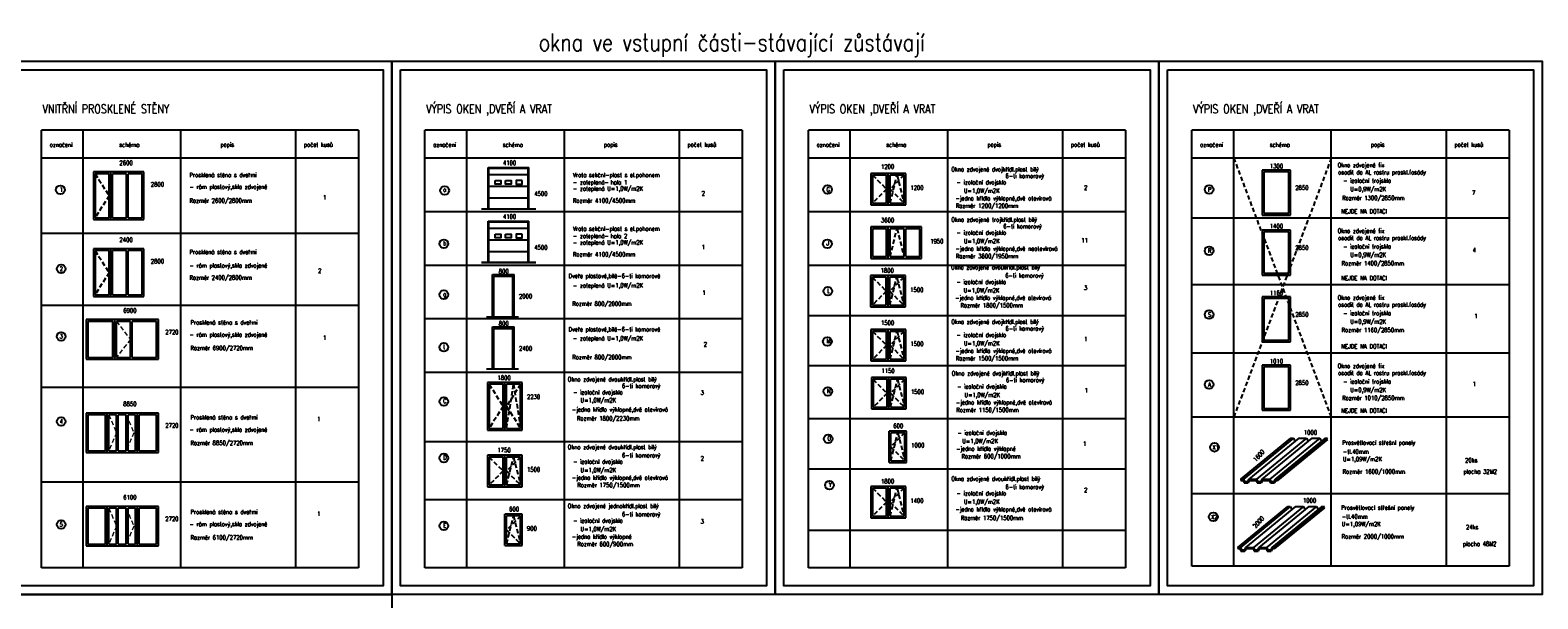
# Model space of a CAD drawing. Header units: millimetres. Extents: x -637441 to -130928, y -380379 to -53767.
# Tile 124 of 193: x -457315 to -414067, y -178142 to -161831. Entities that reach past the tile are written whole.
import ezdxf

# ---------------------------------------------------------------- set-up
doc = ezdxf.new("R2010")
doc.units = ezdxf.units.MM
doc.header["$LTSCALE"] = 10
doc.linetypes.add('DASHED', pattern=[19.05, 12.7, -6.35])
doc.linetypes.add('ČÁRKOVANÁ', pattern=[19.05, 12.7, -6.35])
for name, color, linetype, lineweight in [('CKKOTY', 7, 'Continuous', 25), ('CKSTENY_SRAF', 1, 'Continuous', 18), ('CKTEXTY_MALE', 7, 'Continuous', 25), ('CKTEXTY_STREDNI', 6, 'Continuous', 50)]:
    doc.layers.add(name, color=color, linetype=linetype, lineweight=lineweight)
doc.styles.get("Standard").update_dxf_attribs({"font": 'simplex.shx', "width": 0.8})

msp = doc.modelspace()

# ---------------------------------------------------------------- linework, layer by layer
at = {"layer": 'CKKOTY', "color": 7, "linetype": 'ByBlock'}
for p, q in [((-444173.703, -165770.188), (-443007.303, -165770.188)), ((-444173.703, -166954.813), (-444173.703, -165770.188)), ((-444173.703, -165788.413), (-443007.303, -165788.413)), ((-444155.478, -166954.813), (-444155.478, -165770.188)), ((-444155.478, -165968.256), (-443025.528, -165968.256)), ((-443025.528, -166954.813), (-443025.528, -165770.188)), ((-443007.303, -166954.813), (-443007.303, -165770.188)), ((-444155.478, -166307.826), (-443025.528, -166307.826)), ((-444155.478, -166639.747), (-443025.528, -166639.747)), ((-444173.703, -167310.393), (-443007.303, -167310.393)), ((-444173.703, -168495.018), (-444173.703, -167310.393)), ((-444173.703, -167328.618), (-443007.303, -167328.618)), ((-444155.478, -168495.018), (-444155.478, -167310.393)), ((-443025.528, -168495.018), (-443025.528, -167310.393)), ((-443007.303, -168495.018), (-443007.303, -167310.393)), ((-444155.478, -167508.46), (-443025.528, -167508.46)), ((-444155.478, -167848.03), (-443025.528, -167848.03)), ((-444155.478, -168179.952), (-443025.528, -168179.952))]:
    msp.add_line(p, q, dxfattribs=at)
for points in [[(-443975.868, -166141.544), (-443809.735, -166141.544), (-443809.735, -166246.239), (-443975.868, -166246.239)], [(-443679.717, -166141.544), (-443513.584, -166141.544), (-443513.584, -166246.239), (-443679.717, -166246.239)], [(-443205.137, -166141.544), (-443371.271, -166141.544), (-443371.271, -166246.239), (-443205.137, -166246.239)], [(-443975.868, -167681.748), (-443809.735, -167681.748), (-443809.735, -167786.443), (-443975.868, -167786.443)], [(-443679.717, -167681.748), (-443513.584, -167681.748), (-443513.584, -167786.443), (-443679.717, -167786.443)], [(-443205.137, -167681.748), (-443371.271, -167681.748), (-443371.271, -167786.443), (-443205.137, -167786.443)]]:
    msp.add_lwpolyline(points, close=True, dxfattribs=at)
at = {"layer": 'CKSTENY_SRAF', "color": 7, "linetype": 'DASHED'}
for p, q in [((-454839.074, -170184.455), (-454439.074, -170700.38)), ((-454439.074, -170700.38), (-454839.074, -171216.304)), ((-455056.61, -172862.913), (-454839.254, -173378.837)), ((-454558.771, -172862.913), (-454341.415, -173378.837)), ((-454839.254, -173378.837), (-455056.61, -173894.762)), ((-454341.415, -173378.837), (-454558.771, -173894.762)), ((-455056.61, -175541.489), (-454839.254, -176057.414)), ((-454558.771, -175541.489), (-454341.415, -176057.414)), ((-454839.254, -176057.414), (-455056.61, -176573.338)), ((-454341.415, -176057.414), (-454558.771, -176573.338))]:
    msp.add_line(p, q, dxfattribs=at)
at = {"layer": 'CKTEXTY_MALE', "color": 6}
for p, q in [((-447891.931, -164699.76), (-456991.931, -164699.76)), ((-456991.931, -177249.76), (-456991.931, -164699.76)), ((-447891.931, -164699.76), (-447891.931, -177249.76)), ((-436891.931, -164699.76), (-445991.931, -164699.76)), ((-445991.931, -177249.76), (-445991.931, -164699.76)), ((-436891.931, -164699.76), (-436891.931, -177249.76)), ((-425891.931, -164699.76), (-434991.931, -164699.76)), ((-434991.931, -177249.76), (-434991.931, -164699.76)), ((-425891.931, -164699.76), (-425891.931, -177249.76)), ((-414891.931, -164699.76), (-423991.931, -164699.76)), ((-423991.931, -177199.744), (-423991.931, -164699.76)), ((-414891.931, -164699.76), (-414891.931, -177199.744)), ((-447891.931, -165499.76), (-456991.931, -165499.76)), ((-436891.931, -165499.76), (-445991.931, -165499.76)), ((-425891.931, -165499.76), (-434991.931, -165499.76)), ((-414891.931, -165499.76), (-423991.931, -165499.76)), ((-447891.931, -177249.76), (-456991.931, -177249.76)), ((-436891.931, -177249.76), (-445991.931, -177249.76)), ((-425891.931, -177249.76), (-434991.931, -177249.76)), ((-414891.931, -177199.744), (-423991.931, -177199.744))]:
    msp.add_line(p, q, dxfattribs=at)
at = {"layer": 'CKTEXTY_MALE'}
for p, q in [((-455791.931, -177249.76), (-455791.931, -164699.76)), ((-452991.931, -177249.76), (-452991.931, -164699.76)), ((-449691.931, -177249.76), (-449691.931, -164699.76)), ((-444791.931, -177249.76), (-444791.931, -164699.76)), ((-441991.931, -177249.76), (-441991.931, -164699.76)), ((-438691.931, -177249.76), (-438691.931, -164699.76)), ((-433791.931, -177249.76), (-433791.931, -164699.76)), ((-430991.931, -177249.76), (-430991.931, -164699.76)), ((-427691.931, -177249.76), (-427691.931, -164699.76)), ((-422791.931, -177199.744), (-422791.931, -164699.76)), ((-419991.931, -177199.744), (-419991.931, -164699.76)), ((-416691.931, -177199.744), (-416691.931, -164699.76)), ((-414891.931, -165499.76), (-423991.931, -165499.76)), ((-433791.931, -177249.76), (-433791.931, -166235.688)), ((-436891.931, -167039.964), (-445991.931, -167039.964)), ((-425891.931, -167039.964), (-434991.931, -167039.964)), ((-414891.931, -167221.61), (-423991.931, -167221.61)), ((-447891.931, -167661.874), (-456991.931, -167661.874)), ((-436891.931, -168582.944), (-445991.931, -168582.944)), ((-425891.931, -168582.944), (-434991.931, -168582.944)), ((-414891.931, -169135.511), (-423991.931, -169135.511)), ((-447891.931, -169727.943), (-456991.931, -169727.943)), ((-436891.931, -170115.072), (-445991.931, -170115.072)), ((-425891.931, -170026.965), (-434991.931, -170026.965)), ((-414891.931, -171094.837), (-423991.931, -171094.837)), ((-436891.931, -171653.448), (-445991.931, -171653.448)), ((-425891.931, -171455.207), (-434991.931, -171455.207)), ((-447891.931, -172075.685), (-456991.931, -172075.685)), ((-425891.931, -172982.404), (-434991.931, -172982.404)), ((-414891.931, -172933.23), (-423991.931, -172933.23)), ((-436891.931, -173636.001), (-445991.931, -173636.001)), ((-422583.893, -174708.587), (-421150.557, -173534.126)), ((-421076.597, -173534.126), (-422509.933, -174708.587)), ((-420925.589, -173534.126), (-422358.925, -174708.587)), ((-420699.281, -173534.126), (-422132.617, -174708.587)), ((-420548.273, -173534.126), (-421981.609, -174708.587)), ((-420323.118, -173534.126), (-421756.454, -174708.587)), ((-420172.11, -173534.126), (-421605.446, -174708.587)), ((-420098.15, -173534.126), (-421531.486, -174708.587)), ((-420098.15, -173570.37), (-421531.486, -174744.831)), ((-421150.557, -173534.126), (-421076.597, -173534.126)), ((-421076.597, -173534.126), (-421044.321, -173603.254)), ((-421044.321, -173603.254), (-421009.954, -173603.254)), ((-420925.589, -173534.126), (-420699.281, -173534.126)), ((-420699.281, -173534.126), (-420667.005, -173603.254)), ((-420667.005, -173603.254), (-420632.638, -173603.254)), ((-420548.273, -173534.126), (-420323.118, -173534.126)), ((-420323.118, -173534.126), (-420290.842, -173603.254)), ((-420290.842, -173603.254), (-420256.475, -173603.254)), ((-420172.11, -173534.126), (-420098.15, -173534.126)), ((-432677.198, -174228.642), (-432177.198, -174228.642)), ((-422791.931, -177199.744), (-422791.931, -173907.392)), ((-425879.277, -174419.716), (-434979.277, -174419.716)), ((-422583.893, -174708.587), (-422509.933, -174708.587)), ((-422583.893, -174708.587), (-422583.893, -174744.831)), ((-422509.933, -174708.587), (-422477.657, -174777.715)), ((-422358.925, -174708.587), (-422391.201, -174777.715)), ((-422358.925, -174708.587), (-422132.617, -174708.587)), ((-422132.617, -174708.587), (-422100.341, -174777.715)), ((-421981.609, -174708.587), (-422013.885, -174777.715)), ((-421981.609, -174708.587), (-421756.454, -174708.587)), ((-421756.454, -174708.587), (-421724.178, -174777.715)), ((-421605.446, -174708.587), (-421637.722, -174777.715)), ((-421605.446, -174708.587), (-421531.486, -174708.587)), ((-421531.486, -174708.587), (-421531.486, -174744.831)), ((-447891.931, -174793.746), (-456991.931, -174793.746)), ((-414879.277, -175126.618), (-423979.277, -175126.618)), ((-422583.893, -174744.831), (-422524.207, -174744.831)), ((-422524.207, -174744.831), (-422491.931, -174813.959)), ((-422491.931, -174813.959), (-422376.926, -174813.959)), ((-422477.657, -174777.715), (-422391.201, -174777.715)), ((-422344.651, -174744.831), (-422376.926, -174813.959)), ((-422344.651, -174744.831), (-422146.891, -174744.831)), ((-422146.891, -174744.831), (-422114.615, -174813.959)), ((-422114.615, -174813.959), (-421999.61, -174813.959)), ((-422100.341, -174777.715), (-422013.885, -174777.715)), ((-421967.334, -174744.831), (-421999.61, -174813.959)), ((-421967.334, -174744.831), (-421770.728, -174744.831)), ((-421770.728, -174744.831), (-421738.452, -174813.959)), ((-421738.452, -174813.959), (-421623.447, -174813.959)), ((-421724.178, -174777.715), (-421637.722, -174777.715)), ((-421591.172, -174744.831), (-421623.447, -174813.959)), ((-421591.172, -174744.831), (-421531.486, -174744.831)), ((-436891.931, -175304.052), (-445991.931, -175304.052)), ((-422674.365, -176666.116), (-421241.029, -175491.656)), ((-421167.07, -175491.656), (-422600.406, -176666.116)), ((-421016.061, -175491.656), (-422449.398, -176666.116)), ((-420789.753, -175491.656), (-422223.089, -176666.116)), ((-420638.745, -175491.656), (-422072.081, -176666.116)), ((-420413.59, -175491.656), (-421846.927, -176666.116)), ((-420262.582, -175491.656), (-421695.919, -176666.116)), ((-420188.623, -175491.656), (-421621.959, -176666.116)), ((-420188.623, -175527.9), (-421621.959, -176702.361)), ((-421241.029, -175491.656), (-421167.07, -175491.656)), ((-421167.07, -175491.656), (-421134.794, -175560.784)), ((-421134.794, -175560.784), (-421100.427, -175560.784)), ((-421016.061, -175491.656), (-420789.753, -175491.656)), ((-420789.753, -175491.656), (-420757.478, -175560.784)), ((-420757.478, -175560.784), (-420723.111, -175560.784)), ((-420638.745, -175491.656), (-420413.59, -175491.656)), ((-420413.59, -175491.656), (-420381.315, -175560.784)), ((-420381.315, -175560.784), (-420346.948, -175560.784)), ((-420262.582, -175491.656), (-420188.623, -175491.656)), ((-425895.106, -176179.239), (-434995.106, -176179.239)), ((-422674.365, -176666.116), (-422600.406, -176666.116)), ((-422674.365, -176666.116), (-422674.365, -176702.361)), ((-422674.365, -176702.361), (-422614.68, -176702.361)), ((-422614.68, -176702.361), (-422582.404, -176771.489)), ((-422600.406, -176666.116), (-422568.13, -176735.244)), ((-422582.404, -176771.489), (-422467.399, -176771.489)), ((-422568.13, -176735.244), (-422481.673, -176735.244)), ((-422449.398, -176666.116), (-422481.673, -176735.244)), ((-422435.123, -176702.361), (-422467.399, -176771.489)), ((-422449.398, -176666.116), (-422223.089, -176666.116)), ((-422435.123, -176702.361), (-422237.364, -176702.361)), ((-422237.364, -176702.361), (-422205.088, -176771.489)), ((-422223.089, -176666.116), (-422190.814, -176735.244)), ((-422205.088, -176771.489), (-422090.083, -176771.489)), ((-422190.814, -176735.244), (-422104.357, -176735.244)), ((-422072.081, -176666.116), (-422104.357, -176735.244)), ((-422057.807, -176702.361), (-422090.083, -176771.489)), ((-422072.081, -176666.116), (-421846.927, -176666.116)), ((-422057.807, -176702.361), (-421861.201, -176702.361)), ((-421861.201, -176702.361), (-421828.925, -176771.489)), ((-421846.927, -176666.116), (-421814.651, -176735.244)), ((-421828.925, -176771.489), (-421713.92, -176771.489)), ((-421814.651, -176735.244), (-421728.194, -176735.244)), ((-421695.919, -176666.116), (-421728.194, -176735.244)), ((-421681.644, -176702.361), (-421713.92, -176771.489)), ((-421695.919, -176666.116), (-421621.959, -176666.116)), ((-421681.644, -176702.361), (-421621.959, -176702.361)), ((-421621.959, -176666.116), (-421621.959, -176702.361))]:
    msp.add_line(p, q, dxfattribs=at)
at = {"layer": 'CKTEXTY_MALE', "linetype": 'DASHED'}
for p, q in [((-419991.931, -165499.76), (-422791.931, -172933.23)), ((-422791.931, -165499.76), (-419991.931, -172933.23))]:
    msp.add_line(p, q, dxfattribs=at)
at = {"layer": 'CKTEXTY_MALE', "color": 0}
for p, q in [((-455501.748, -165898.504), (-455501.748, -167262.759)), ((-454051.748, -165898.504), (-455501.748, -165898.504)), ((-455451.748, -165948.504), (-455451.748, -167212.759)), ((-455051.748, -165948.504), (-455451.748, -165948.504)), ((-455051.748, -167212.759), (-455051.748, -165948.504)), ((-455001.748, -167262.759), (-455001.748, -165898.504)), ((-454951.748, -167212.759), (-454951.748, -165948.504)), ((-454551.748, -165948.504), (-454951.748, -165948.504)), ((-454551.748, -167212.759), (-454551.748, -165948.504)), ((-454501.748, -167212.759), (-454501.748, -165948.504)), ((-454101.748, -165948.504), (-454501.748, -165948.504)), ((-454101.748, -167212.759), (-454101.748, -165948.504)), ((-454051.748, -167262.759), (-454051.748, -165898.504)), ((-433198.481, -165940.651), (-433198.481, -166840.651)), ((-432198.481, -165940.651), (-433198.481, -165940.651)), ((-433148.481, -165990.651), (-433148.481, -166790.651)), ((-432748.481, -165990.651), (-433148.481, -165990.651)), ((-432748.481, -166790.651), (-432748.481, -165990.651)), ((-432698.481, -166840.651), (-432698.481, -165940.651)), ((-432648.481, -166790.651), (-432648.481, -165990.651)), ((-432248.481, -165990.651), (-432648.481, -165990.651)), ((-432248.481, -166790.651), (-432248.481, -165990.651)), ((-432198.481, -166840.651), (-432198.481, -165940.651)), ((-421973.249, -165843.142), (-421973.249, -167133.18)), ((-421158.625, -165843.142), (-421973.249, -165843.142)), ((-421208.625, -165893.142), (-421923.249, -165893.142)), ((-421923.249, -165893.142), (-421923.249, -167083.18)), ((-421208.625, -167083.18), (-421208.625, -165893.142)), ((-421158.625, -167133.18), (-421158.625, -165843.142)), ((-433198.481, -166840.651), (-432198.481, -166840.651)), ((-433148.481, -166790.651), (-432748.481, -166790.651)), ((-432648.481, -166790.651), (-432248.481, -166790.651)), ((-455501.748, -167262.759), (-454051.748, -167262.759)), ((-455451.748, -167212.759), (-455051.748, -167212.759)), ((-454951.748, -167212.759), (-454551.748, -167212.759)), ((-454501.748, -167212.759), (-454101.748, -167212.759)), ((-421973.249, -167133.18), (-421158.625, -167133.18)), ((-421923.249, -167083.18), (-421208.625, -167083.18)), ((-433198.481, -167476.579), (-433198.481, -168376.579)), ((-431748.481, -167476.579), (-433198.481, -167476.579)), ((-433148.481, -167526.579), (-433148.481, -168326.579)), ((-432748.481, -167526.579), (-433148.481, -167526.579)), ((-432748.481, -168326.579), (-432748.481, -167526.579)), ((-432698.481, -168376.579), (-432698.481, -167476.579)), ((-432648.481, -168326.579), (-432648.481, -167526.579)), ((-432248.481, -167526.579), (-432648.481, -167526.579)), ((-432248.481, -168326.579), (-432248.481, -167526.579)), ((-432198.481, -168326.579), (-432198.481, -167526.579)), ((-431798.481, -167526.579), (-432198.481, -167526.579)), ((-431798.481, -168326.579), (-431798.481, -167526.579)), ((-431748.481, -168376.579), (-431748.481, -167476.579)), ((-421973.249, -167564.992), (-421973.249, -168855.03)), ((-421158.625, -167564.992), (-421973.249, -167564.992)), ((-421923.249, -167614.992), (-421923.249, -168805.03)), ((-421208.625, -167614.992), (-421923.249, -167614.992)), ((-421208.625, -168805.03), (-421208.625, -167614.992)), ((-421158.625, -168855.03), (-421158.625, -167564.992)), ((-455501.748, -168104.975), (-455501.748, -169469.23)), ((-454051.748, -168104.975), (-455501.748, -168104.975)), ((-455451.748, -168154.975), (-455451.748, -169419.23)), ((-455051.748, -168154.975), (-455451.748, -168154.975)), ((-455051.748, -169419.23), (-455051.748, -168154.975)), ((-455001.748, -169469.23), (-455001.748, -168104.975)), ((-454951.748, -169419.23), (-454951.748, -168154.975)), ((-454551.748, -168154.975), (-454951.748, -168154.975)), ((-454551.748, -169419.23), (-454551.748, -168154.975)), ((-454501.748, -169419.23), (-454501.748, -168154.975)), ((-454101.748, -168154.975), (-454501.748, -168154.975)), ((-454101.748, -169419.23), (-454101.748, -168154.975)), ((-454051.748, -169469.23), (-454051.748, -168104.975)), ((-433198.481, -168376.579), (-431748.481, -168376.579)), ((-433148.481, -168326.579), (-432748.481, -168326.579)), ((-432648.481, -168326.579), (-432248.481, -168326.579)), ((-432198.481, -168326.579), (-431798.481, -168326.579)), ((-444056.46, -170052.086), (-444056.46, -168843.54)), ((-444056.46, -168843.54), (-443426.46, -168843.54)), ((-444011.46, -170052.086), (-444011.46, -168888.54)), ((-444011.46, -168888.54), (-443471.46, -168888.54)), ((-443471.46, -170052.086), (-443471.46, -168888.54)), ((-443426.46, -170052.086), (-443426.46, -168843.54)), ((-433205.827, -168868.728), (-433205.827, -169768.728)), ((-432205.827, -168868.728), (-433205.827, -168868.728)), ((-433155.827, -168918.728), (-433155.827, -169718.728)), ((-432755.827, -168918.728), (-433155.827, -168918.728)), ((-432755.827, -169718.728), (-432755.827, -168918.728)), ((-432705.827, -169768.728), (-432705.827, -168868.728)), ((-432655.827, -169718.728), (-432655.827, -168918.728)), ((-432255.827, -168918.728), (-432655.827, -168918.728)), ((-432255.827, -169718.728), (-432255.827, -168918.728)), ((-432205.827, -169768.728), (-432205.827, -168868.728)), ((-421973.249, -168855.03), (-421158.625, -168855.03)), ((-421923.249, -168805.03), (-421208.625, -168805.03)), ((-455501.748, -169469.23), (-454051.748, -169469.23)), ((-455451.748, -169419.23), (-455051.748, -169419.23)), ((-454951.748, -169419.23), (-454551.748, -169419.23)), ((-454501.748, -169419.23), (-454101.748, -169419.23)), ((-421973.249, -169478.894), (-421973.249, -170768.932)), ((-421158.625, -169478.894), (-421973.249, -169478.894)), ((-421923.249, -169528.894), (-421923.249, -170718.932)), ((-421208.625, -169528.894), (-421923.249, -169528.894)), ((-421208.625, -170718.932), (-421208.625, -169528.894)), ((-421158.625, -170768.932), (-421158.625, -169478.894)), ((-433205.827, -169768.728), (-432205.827, -169768.728)), ((-433155.827, -169718.728), (-432755.827, -169718.728)), ((-432655.827, -169718.728), (-432255.827, -169718.728)), ((-455707.85, -170134.455), (-455707.85, -171266.304)), ((-453638.209, -170134.455), (-455707.85, -170134.455)), ((-455657.85, -170184.455), (-455657.85, -171216.304)), ((-454939.074, -170184.455), (-455657.85, -170184.455)), ((-454939.074, -171216.304), (-454939.074, -170184.455)), ((-454889.074, -171266.304), (-454889.074, -170134.455)), ((-454839.074, -171216.304), (-454839.074, -170184.455)), ((-454439.074, -170184.455), (-454839.074, -170184.455)), ((-454439.074, -171216.304), (-454439.074, -170184.455)), ((-454389.074, -171216.304), (-454389.074, -170184.455)), ((-453688.209, -170184.455), (-454389.074, -170184.455)), ((-453688.209, -171216.304), (-453688.209, -170184.455)), ((-453638.209, -171266.304), (-453638.209, -170134.455)), ((-444225.468, -170052.086), (-443310.132, -170052.086)), ((-444056.46, -171546.748), (-444056.46, -170338.202)), ((-444056.46, -170338.202), (-443426.46, -170338.202)), ((-444011.46, -171546.748), (-444011.46, -170383.202)), ((-444011.46, -170383.202), (-443471.46, -170383.202)), ((-443471.46, -171546.748), (-443471.46, -170383.202)), ((-443426.46, -171546.748), (-443426.46, -170338.202)), ((-433198.481, -170419.561), (-433198.481, -171319.561)), ((-432198.481, -170419.561), (-433198.481, -170419.561)), ((-433148.481, -170469.561), (-433148.481, -171269.561)), ((-432748.481, -170469.561), (-433148.481, -170469.561)), ((-432748.481, -171269.561), (-432748.481, -170469.561)), ((-432698.481, -171319.561), (-432698.481, -170419.561)), ((-432648.481, -171269.561), (-432648.481, -170469.561)), ((-432248.481, -170469.561), (-432648.481, -170469.561)), ((-432248.481, -171269.561), (-432248.481, -170469.561)), ((-432198.481, -171319.561), (-432198.481, -170419.561)), ((-421973.249, -170768.932), (-421158.625, -170768.932)), ((-421923.249, -170718.932), (-421208.625, -170718.932)), ((-455657.85, -171216.304), (-454939.074, -171216.304)), ((-454839.074, -171216.304), (-454439.074, -171216.304)), ((-454389.074, -171216.304), (-453688.209, -171216.304)), ((-455707.85, -171266.304), (-453638.209, -171266.304)), ((-444225.468, -171546.748), (-443310.132, -171546.748)), ((-433198.481, -171319.561), (-432198.481, -171319.561)), ((-433148.481, -171269.561), (-432748.481, -171269.561)), ((-432648.481, -171269.561), (-432248.481, -171269.561)), ((-421973.249, -171438.219), (-421973.249, -172728.258)), ((-421158.625, -171438.219), (-421973.249, -171438.219)), ((-421923.249, -171488.219), (-421923.249, -172678.258)), ((-421208.625, -171488.219), (-421923.249, -171488.219)), ((-421208.625, -172678.258), (-421208.625, -171488.219)), ((-421158.625, -172728.258), (-421158.625, -171438.219)), ((-444198.481, -171937.88), (-444198.481, -173302.136)), ((-443198.481, -171937.88), (-444198.481, -171937.88)), ((-444148.481, -171987.88), (-444148.481, -173252.136)), ((-443748.481, -171987.88), (-444148.481, -171987.88)), ((-443748.481, -173252.136), (-443748.481, -171987.88)), ((-443698.481, -173302.136), (-443698.481, -171937.88)), ((-443648.481, -173252.136), (-443648.481, -171987.88)), ((-443248.481, -171987.88), (-443648.481, -171987.88)), ((-443248.481, -173252.136), (-443248.481, -171987.88)), ((-443198.481, -173302.136), (-443198.481, -171937.88)), ((-433184.409, -171795.865), (-433184.409, -172695.865)), ((-432184.409, -171795.865), (-433184.409, -171795.865)), ((-433134.409, -171845.865), (-433134.409, -172645.865)), ((-432734.409, -171845.865), (-433134.409, -171845.865)), ((-432734.409, -172645.865), (-432734.409, -171845.865)), ((-432684.409, -172695.865), (-432684.409, -171795.865)), ((-432634.409, -172645.865), (-432634.409, -171845.865)), ((-432234.409, -171845.865), (-432634.409, -171845.865)), ((-432234.409, -172645.865), (-432234.409, -171845.865)), ((-432184.409, -172695.865), (-432184.409, -171795.865)), ((-455707.85, -172812.913), (-455707.85, -173944.762)), ((-453638.209, -172812.913), (-455707.85, -172812.913)), ((-455657.85, -172862.913), (-455657.85, -173894.762)), ((-455156.61, -172862.913), (-455657.85, -172862.913)), ((-455156.61, -173894.762), (-455156.61, -172862.913)), ((-455106.61, -173944.762), (-455106.61, -172812.913)), ((-455056.61, -173894.762), (-455056.61, -172862.913)), ((-454839.254, -172862.913), (-455056.61, -172862.913)), ((-454839.254, -173894.762), (-454839.254, -172862.913)), ((-454789.254, -173894.762), (-454789.254, -172862.913)), ((-454556.805, -172862.913), (-454789.254, -172862.913)), ((-454556.805, -173894.762), (-454556.805, -172862.913)), ((-454506.805, -173894.762), (-454506.805, -172862.913)), ((-454289.449, -172862.913), (-454506.805, -172862.913)), ((-454289.449, -173894.762), (-454289.449, -172862.913)), ((-454239.449, -173944.762), (-454239.449, -172812.913)), ((-453688.209, -172862.913), (-454189.449, -172862.913)), ((-454189.449, -173894.762), (-454189.449, -172862.913)), ((-453688.209, -173894.762), (-453688.209, -172862.913)), ((-453638.209, -173944.762), (-453638.209, -172812.913)), ((-433184.409, -172695.865), (-432184.409, -172695.865)), ((-433134.409, -172645.865), (-432734.409, -172645.865)), ((-432634.409, -172645.865), (-432234.409, -172645.865)), ((-421973.249, -172728.258), (-421158.625, -172728.258)), ((-421923.249, -172678.258), (-421208.625, -172678.258)), ((-444198.481, -173302.136), (-443198.481, -173302.136)), ((-444148.481, -173252.136), (-443748.481, -173252.136)), ((-443648.481, -173252.136), (-443248.481, -173252.136)), ((-432677.198, -174228.642), (-432677.198, -173328.642)), ((-432177.198, -173328.642), (-432677.198, -173328.642)), ((-432627.198, -174178.642), (-432627.198, -173378.642)), ((-432227.198, -173378.642), (-432627.198, -173378.642)), ((-432227.198, -174178.642), (-432227.198, -173378.642)), ((-432177.198, -174228.642), (-432177.198, -173328.642)), ((-455707.85, -173944.762), (-453638.209, -173944.762)), ((-455657.85, -173894.762), (-455156.61, -173894.762)), ((-455056.61, -173894.762), (-454839.254, -173894.762)), ((-454789.254, -173894.762), (-454556.805, -173894.762)), ((-454506.805, -173894.762), (-454289.449, -173894.762)), ((-454189.449, -173894.762), (-453688.209, -173894.762)), ((-444198.481, -174024.576), (-444198.481, -174924.576)), ((-443198.481, -174024.576), (-444198.481, -174024.576)), ((-444148.481, -174074.576), (-444148.481, -174874.576)), ((-443748.481, -174074.576), (-444148.481, -174074.576)), ((-443748.481, -174874.576), (-443748.481, -174074.576)), ((-443698.481, -174924.576), (-443698.481, -174024.576)), ((-443648.481, -174874.576), (-443648.481, -174074.576)), ((-443248.481, -174074.576), (-443648.481, -174074.576)), ((-443248.481, -174874.576), (-443248.481, -174074.576)), ((-443198.481, -174924.576), (-443198.481, -174024.576)), ((-432627.198, -174178.642), (-432227.198, -174178.642)), ((-444198.481, -174924.576), (-443198.481, -174924.576)), ((-444148.481, -174874.576), (-443748.481, -174874.576)), ((-443648.481, -174874.576), (-443248.481, -174874.576)), ((-433198.481, -174917.595), (-433198.481, -175817.595)), ((-432198.481, -174917.595), (-433198.481, -174917.595)), ((-433148.481, -174967.595), (-433148.481, -175767.595)), ((-432748.481, -174967.595), (-433148.481, -174967.595)), ((-432748.481, -175767.595), (-432748.481, -174967.595)), ((-432698.481, -175817.595), (-432698.481, -174917.595)), ((-432648.481, -175767.595), (-432648.481, -174967.595)), ((-432248.481, -174967.595), (-432648.481, -174967.595)), ((-432248.481, -175767.595), (-432248.481, -174967.595)), ((-432198.481, -175817.595), (-432198.481, -174917.595)), ((-455707.85, -175491.489), (-455707.85, -176623.338)), ((-453638.209, -175491.489), (-455707.85, -175491.489)), ((-455657.85, -175541.489), (-455657.85, -176573.338)), ((-455156.61, -175541.489), (-455657.85, -175541.489)), ((-455156.61, -176573.338), (-455156.61, -175541.489)), ((-455106.61, -176623.338), (-455106.61, -175491.489)), ((-455056.61, -176573.338), (-455056.61, -175541.489)), ((-454839.254, -175541.489), (-455056.61, -175541.489)), ((-454839.254, -176573.338), (-454839.254, -175541.489)), ((-454789.254, -176573.338), (-454789.254, -175541.489)), ((-454556.805, -175541.489), (-454789.254, -175541.489)), ((-454556.805, -176573.338), (-454556.805, -175541.489)), ((-454289.449, -175541.489), (-454506.805, -175541.489)), ((-454506.805, -176573.338), (-454506.805, -175541.489)), ((-454289.449, -176573.338), (-454289.449, -175541.489)), ((-454239.449, -176623.338), (-454239.449, -175491.489)), ((-453688.209, -175541.489), (-454189.449, -175541.489)), ((-454189.449, -176573.338), (-454189.449, -175541.489)), ((-453688.209, -176573.338), (-453688.209, -175541.489)), ((-453638.209, -176623.338), (-453638.209, -175491.489)), ((-443698.481, -176615.242), (-443698.481, -175715.242)), ((-443198.481, -175715.242), (-443698.481, -175715.242)), ((-443648.481, -176565.242), (-443648.481, -175765.242)), ((-443248.481, -175765.242), (-443648.481, -175765.242)), ((-443248.481, -176565.242), (-443248.481, -175765.242)), ((-443198.481, -176615.242), (-443198.481, -175715.242)), ((-433198.481, -175817.595), (-432198.481, -175817.595)), ((-433148.481, -175767.595), (-432748.481, -175767.595)), ((-432648.481, -175767.595), (-432248.481, -175767.595)), ((-455707.85, -176623.338), (-453638.209, -176623.338)), ((-455657.85, -176573.338), (-455156.61, -176573.338)), ((-455056.61, -176573.338), (-454839.254, -176573.338)), ((-454789.254, -176573.338), (-454556.805, -176573.338)), ((-454506.805, -176573.338), (-454289.449, -176573.338)), ((-454189.449, -176573.338), (-453688.209, -176573.338)), ((-443698.481, -176615.242), (-443198.481, -176615.242)), ((-443648.481, -176565.242), (-443248.481, -176565.242))]:
    msp.add_line(p, q, dxfattribs=at)
at = {"layer": 'CKTEXTY_MALE', "color": 0, "linetype": 'ČÁRKOVANÁ'}
for p, q in [((-455451.748, -165948.504), (-455051.748, -166580.632)), ((-433148.481, -165990.651), (-432748.481, -166390.651)), ((-432648.481, -166790.651), (-432448.481, -165990.651)), ((-432248.481, -165990.651), (-432648.481, -166390.651)), ((-432448.481, -165990.651), (-432248.481, -166790.651)), ((-432748.481, -166390.651), (-433148.481, -166790.651)), ((-432648.481, -166390.651), (-432248.481, -166790.651)), ((-455051.748, -166580.632), (-455451.748, -167212.759)), ((-432648.481, -168326.579), (-432448.481, -167526.579)), ((-432448.481, -167526.579), (-432248.481, -168326.579)), ((-455451.748, -168154.975), (-455051.748, -168787.102)), ((-455051.748, -168787.102), (-455451.748, -169419.23)), ((-433155.827, -168918.728), (-432755.827, -169318.728)), ((-432655.827, -169718.728), (-432455.827, -168918.728)), ((-432255.827, -168918.728), (-432655.827, -169318.728)), ((-432455.827, -168918.728), (-432255.827, -169718.728)), ((-432755.827, -169318.728), (-433155.827, -169718.728)), ((-432655.827, -169318.728), (-432255.827, -169718.728)), ((-433148.481, -170469.561), (-432748.481, -170869.561)), ((-432648.481, -171269.561), (-432448.481, -170469.561)), ((-432248.481, -170469.561), (-432648.481, -170869.561)), ((-432448.481, -170469.561), (-432248.481, -171269.561)), ((-432748.481, -170869.561), (-433148.481, -171269.561)), ((-432648.481, -170869.561), (-432248.481, -171269.561)), ((-444148.481, -171987.88), (-443748.481, -172620.008)), ((-443648.481, -173252.136), (-443448.481, -171987.88)), ((-443248.481, -171987.88), (-443648.481, -172620.008)), ((-443448.481, -171987.88), (-443248.481, -173252.136)), ((-433134.409, -171845.865), (-432734.409, -172245.865)), ((-432634.409, -172645.865), (-432434.409, -171845.865)), ((-432234.409, -171845.865), (-432634.409, -172245.865)), ((-432434.409, -171845.865), (-432234.409, -172645.865)), ((-432734.409, -172245.865), (-433134.409, -172645.865)), ((-432634.409, -172245.865), (-432234.409, -172645.865)), ((-443748.481, -172620.008), (-444148.481, -173252.136)), ((-443648.481, -172620.008), (-443248.481, -173252.136)), ((-432627.198, -174178.642), (-432427.198, -173378.642)), ((-432227.198, -173378.642), (-432627.198, -173778.642)), ((-432427.198, -173378.642), (-432227.198, -174178.642)), ((-432627.198, -173778.642), (-432227.198, -174178.642)), ((-444148.481, -174074.576), (-443748.481, -174474.576)), ((-443648.481, -174874.576), (-443448.481, -174074.576)), ((-443248.481, -174074.576), (-443648.481, -174474.576)), ((-443448.481, -174074.576), (-443248.481, -174874.576)), ((-443748.481, -174474.576), (-444148.481, -174874.576)), ((-443648.481, -174474.576), (-443248.481, -174874.576)), ((-433148.481, -174967.595), (-432748.481, -175367.595)), ((-432648.481, -175767.595), (-432448.481, -174967.595)), ((-432248.481, -174967.595), (-432648.481, -175367.595)), ((-432448.481, -174967.595), (-432248.481, -175767.595)), ((-432748.481, -175367.595), (-433148.481, -175767.595)), ((-432648.481, -175367.595), (-432248.481, -175767.595)), ((-443648.481, -176565.242), (-443448.481, -175765.242)), ((-443248.481, -175765.242), (-443648.481, -176165.242)), ((-443448.481, -175765.242), (-443248.481, -176565.242)), ((-443648.481, -176165.242), (-443248.481, -176565.242))]:
    msp.add_line(p, q, dxfattribs=at)
at = {"layer": 'CKTEXTY_MALE', "color": 7}
for p, q in [((-444368.197, -166954.813), (-442812.112, -166954.813)), ((-444368.197, -168483.598), (-442812.112, -168483.598)), ((-444368.197, -168495.018), (-442812.112, -168495.018))]:
    msp.add_line(p, q, dxfattribs=at)
at = {"layer": 'CKTEXTY_MALE', "color": 0}
for points in [[(-457941.931, -162716.569), (-446941.931, -162716.569), (-446941.931, -178016.569), (-457941.931, -178016.569)], [(-457691.931, -162966.569), (-447191.931, -162966.569), (-447191.931, -177766.569), (-457691.931, -177766.569)], [(-446941.931, -162716.569), (-435941.931, -162716.569), (-435941.931, -178016.569), (-446941.931, -178016.569)], [(-446691.931, -162966.569), (-436191.931, -162966.569), (-436191.931, -177766.569), (-446691.931, -177766.569)], [(-435941.931, -162716.569), (-424941.931, -162716.569), (-424941.931, -178016.569), (-435941.931, -178016.569)], [(-435691.931, -162966.569), (-425191.931, -162966.569), (-425191.931, -177766.569), (-435691.931, -177766.569)], [(-424941.931, -162716.569), (-413941.931, -162716.569), (-413941.931, -178016.569), (-424941.931, -178016.569)], [(-424691.931, -162966.569), (-414191.931, -162966.569), (-414191.931, -177766.569), (-424691.931, -177766.569)], [(-457941.931, -178016.569), (-446941.931, -178016.569), (-446941.931, -193316.569), (-457941.931, -193316.569)]]:
    msp.add_lwpolyline(points, close=True, dxfattribs=at)
at = {"layer": 'CKTEXTY_MALE'}
for centre in [(-456449.27, -166407.918), (-445425.29, -166431.876), (-434440.055, -166402.362), (-423498.126, -166402.362), (-445447.581, -167957.229), (-434447.581, -167957.229), (-423498.126, -168156.581), (-456423.6, -168678.304), (-445447.581, -169417.61), (-434432.956, -169316.579), (-423498.126, -169989.938), (-456423.6, -170613.949), (-445447.581, -170925.985), (-434447.581, -170758.841), (-434433.509, -172190.911), (-423498.126, -171994.758), (-445447.581, -172481.283), (-456423.6, -173053.886), (-434421.808, -173553.941), (-423341.56, -173795.68), (-445447.581, -174102.164), (-456423.6, -176009.54), (-445447.581, -176048.584), (-423375.527, -175787.498)]:
    msp.add_circle(centre, 125, dxfattribs=at)
at = {"layer": 'CKTEXTY_MALE', "color": 7}
msp.add_circle((-434389.081, -174880.813), 125, dxfattribs=at)

# ---------------------------------------------------------------- texts
at = {"layer": 'CKTEXTY_MALE', "color": 7, "width": 0.8}
for s, height, p in [('okna ve vstupní části-stávající zůstávají', 500, (-442723.13, -162431.608)), ('6-ti komorový', 125, (-429338.985, -166073.435)), ('2', 125, (-438053.464, -166572.534)), ('U=1,0W/m2K', 125, (-430531, -166499.194)), ('2', 125, (-427082.506, -166407.339)), ('U=0,9W/m2K', 125, (-419446.108, -166452.506)), ('-jedno křídlo výklopné,dvě otevíravá', 125, (-430774.593, -166714.353)), ('6-ti komorový', 125, (-429401.305, -167518.482)), ('1', 125, (-438053.464, -168112.739)), ('-jedno křídlo výklopné,dvě neotevíravá', 125, (-430774.593, -168159.4)), ('U=1,0W/m2K', 125, (-430531, -167944.241)), ('U=0,9W/m2K', 125, (-419446.108, -168337.789)), ('2', 125, (-449053.464, -168793.86)), ('800', 125, (-443871.571, -168808.987)), ('Dveře plastové,bílé-6-ti komorové', 125, (-441869.81, -168940.385)), ('6-ti komorový', 125, (-429346.331, -168929.477)), ('2000', 125, (-443295.529, -169526.624)), ('-jedno křídlo výklopné,dvě otevíravá', 125, (-430781.939, -169570.395)), ('U=1,0W/m2K', 125, (-430538.346, -169355.236)), ('3', 125, (-427089.852, -169282.59)), ('800', 125, (-443871.571, -170303.649)), ('Dveře plastové,bílé-6-ti komorové', 125, (-441869.81, -170472.513)), ('6-ti komorový', 125, (-429338.985, -170449.566)), ('U=0,9W/m2K', 125, (-419446.108, -170251.691)), ('2', 125, (-437990.794, -170901.141)), ('U=1,0W/m2K', 125, (-430531, -170875.326)), ('1', 125, (-427082.506, -170749.104)), ('2400', 125, (-443295.529, -171021.286)), ('-jedno křídlo výklopné,dvě otevíravá', 125, (-430774.593, -171090.484)), ('6-ti komorový', 125, (-440338.985, -172095.834)), ('6-ti komorový', 125, (-429324.913, -171928.649)), ('1', 125, (-427068.434, -172228.187)), ('U=0,9W/m2K', 125, (-419446.108, -172211.016)), ('U=1,0W/m2K', 125, (-441531, -172505.66)), ('3', 125, (-438082.506, -172287.035)), ('-jedno křídlo výklopné,dvě otevíravá', 125, (-430760.521, -172569.567)), ('U=1,0W/m2K', 125, (-430516.928, -172354.409)), ('1', 125, (-449082.506, -173049.785)), ('-jedno křídlo výklopné,dvě otevíravá', 125, (-441774.593, -172772.013)), ('-jedno křídlo výklopné', 125, (-430753.311, -173898.165)), ('U=1,0W/m2K', 125, (-430578.485, -173679.761)), ('1', 125, (-427117.34, -173750.533)), ('6-ti komorový', 125, (-440338.985, -174085.325)), ('2', 125, (-438082.506, -174175.338)), ('-jedno křídlo výklopné,dvě otevíravá', 125, (-441774.593, -174726.243)), ('U=1,0W/m2K', 125, (-441531, -174511.085)), ('6-ti komorový', 125, (-429338.985, -174994.044)), ('2', 125, (-427082.506, -175082.736)), ('-jedno křídlo výklopné,dvě otevíravá', 125, (-430774.593, -175634.962)), ('U=1,0W/m2K', 125, (-430531, -175419.804)), ('1', 125, (-449082.506, -175760.269)), ('6-ti komorový', 125, (-440338.985, -175775.991)), ('3', 125, (-438082.506, -175985.366)), ('-jedno křídlo výklopné', 125, (-441774.593, -176416.909)), ('U=1,0W/m2K', 125, (-441531, -176201.75))]:
    msp.add_text(s, height=height, dxfattribs=at).set_placement(p)
at = {"layer": 'CKTEXTY_MALE', "color": 0, "width": 0.8}
for s, p in [('Okno zdvojené fix', (-419812.57, -165763.946)), ('Prosklená stěna s dveřmi', (-452746.747, -166048.405)), ('Vrata sekční-plast s el.pohonem', (-441746.747, -166048.405)), ('Okno zdvojené dvojkřídl.plast bílý', (-430892.653, -165882.728)), ('- izolační trojsklo', (-419653.484, -166210.442)), ('- rám plastový,sklo zdvojené', (-452745.563, -166385.706)), ('- zateplená-', (-441746.747, -166256.739)), ('- zateplená U=1,0W/m2K', (-441745.563, -166436.536)), ('- izolační dvojsklo', (-430738.377, -166257.131)), ('Rozměr 2600/2800mm', (-452746.747, -166782.733)), ('Rozměr 4100/4500mm', (-441746.747, -166782.733)), ('Rozměr 1200/1200mm', (-430762.738, -166929.812)), ('Rozměr 1300/2850mm', (-419682.655, -166705.966)), ('Okno zdvojené trojkřídl.plast bílý', (-430892.653, -167327.775)), ('Vrata sekční-plast s el.pohonem', (-441746.747, -167588.61)), ('- zateplená-', (-441746.747, -167796.943)), ('- izolační dvojsklo', (-430738.377, -167702.178)), ('Okno zdvojené fix', (-419812.57, -167649.229)), ('Prosklená stěna s dveřmi', (-452746.747, -168254.876)), ('- zateplená U=1,0W/m2K', (-441745.563, -167983.323)), ('Rozměr 4100/4500mm', (-441746.747, -168322.938)), ('Rozměr 3600/1950mm', (-430762.738, -168374.859)), ('- izolační trojsklo', (-419653.484, -168095.725)), ('- rám plastový,sklo zdvojené', (-452745.563, -168643.007)), ('Okno zdvojené dvoukřídl.plast bílý', (-430899.999, -168695.768)), ('Rozměr 1400/2850mm', (-419694.335, -168579.576)), ('Rozměr 2400/2800mm', (-452746.747, -168989.204)), ('- zateplená U=1,0W/m2K', (-441745.563, -169215.532)), ('- izolační dvojsklo', (-430745.723, -169113.173)), ('Okno zdvojené fix', (-419812.57, -169563.13)), ('Rozměr 800/2000mm', (-441762.738, -169739.002)), ('Rozměr 1800/1500mm', (-430629.121, -169785.854)), ('- izolační trojsklo', (-419653.484, -170009.627)), ('Prosklená stěna s dveřmi', (-452718.059, -170276.229)), ('Okno zdvojené dvojkřídl.plast bílý', (-430892.653, -170258.859)), ('Rozměr 1160/2850mm', (-419694.336, -170493.477)), ('- rám plastový,sklo zdvojené', (-452745.563, -170627.183)), ('- zateplená U=1,0W/m2K', (-441745.563, -170733.092)), ('- izolační dvojsklo', (-430738.377, -170633.262)), ('Rozměr 6900/2720mm', (-452718.059, -171010.557)), ('Rozměr 800/2000mm', (-441762.738, -171271.13)), ('Rozměr 1500/1500mm', (-430762.738, -171305.944)), ('Okno zdvojené dvojkřídl.plast bílý', (-430878.581, -171737.942)), ('Okno zdvojené fix', (-419812.57, -171522.456)), ('Okno zdvojené dvoukřídl.plast bílý', (-441892.653, -171905.127)), ('- izolační dvojsklo', (-430724.305, -172112.345)), ('- izolační trojsklo', (-419653.484, -171968.953)), ('- izolační dvojsklo', (-441738.377, -172279.53)), ('Rozměr 1010/2850mm', (-419682.655, -172441.129)), ('Prosklená stěna s dveřmi', (-452718.059, -172999.055)), ('Rozměr 1800/2230mm', (-441629.193, -173028.608)), ('Rozměr 1150/1500mm', (-430748.666, -172785.027)), ('- rám plastový,sklo zdvojené', (-452745.563, -173350.009)), ('- izolační dvojsklo', (-430717.094, -173440.943)), ('Rozměr 8850/2720mm', (-452718.059, -173733.383)), ('Okno zdvojené dvoukřídl.plast bílý', (-441892.653, -173851.617)), ('- izolační dvojsklo', (-441738.377, -174269.021)), ('Rozměr 600/1000mm', (-430600.493, -174113.625)), ('Okno zdvojené dvoukřídl.plast bílý', (-430892.653, -174760.336)), ('Rozměr 1600/1000mm', (-419665.84, -174554.544)), ('Rozměr 1750/1500mm', (-441621.775, -174941.703)), ('- izolační dvojsklo', (-430738.377, -175177.74)), ('Prosklená stěna s dveřmi', (-452718.059, -175709.539)), ('Okno zdvojené jednokřídl.plast bílý', (-441892.653, -175538.574)), ('- rám plastový,sklo zdvojené', (-452745.563, -176060.493)), ('- izolační dvojsklo', (-441738.377, -175959.687)), ('Rozměr 1750/1500mm', (-430621.775, -175881.083)), ('Rozměr 6100/2720mm', (-452718.059, -176443.867)), ('Rozměr 2000/1000mm', (-419698.077, -176415.324)), ('Rozměr 600/900mm', (-441621.775, -176632.369))]:
    msp.add_text(s, height=125, dxfattribs=at).set_placement(p)
at = {"layer": 'CKTEXTY_MALE', "width": 0.8}
for s, p in [('osadit do AL rastru proskl.fasády', (-419795.534, -165967.861)), ('hala 1', (-440667.488, -166259.514)), ('7', (-415957.316, -166552.591)), ('1', (-448918.504, -166688.146)), ('hala 2', (-440667.488, -167799.719)), ('11', (-427162.774, -167922.952)), ('osadit do AL rastru proskl.fasády', (-419795.534, -167853.144)), ('4', (-415940.682, -168198.462)), ('1', (-438033.909, -169421.644)), ('osadit do AL rastru proskl.fasády', (-419795.534, -169767.046)), ('1', (-415890.777, -170093.707)), ('1', (-448918.504, -170711.917)), ('osadit do AL rastru proskl.fasády', (-419795.534, -171726.372)), ('1', (-415940.682, -172038.828)), ('Prosvětlovací střešní panely', (-419676.14, -173724.525)), ('-tl.40mm', (-419659.546, -173982.78)), ('U=1,09W/m2K', (-419659.546, -174197.065)), ('20ks', (-416153.836, -174229.532)), ('plocha 32M2', (-416200.199, -174552.252)), ('Prosvětlovací střešní panely', (-419708.377, -175585.304)), ('-tl.40mm', (-419691.783, -175843.559)), ('U=1,09W/m2K', (-419691.783, -176057.845)), ('24ks', (-416130.991, -176147.615)), ('plocha 48M2', (-416215.128, -176626.044))]:
    msp.add_text(s, height=125, dxfattribs=at).set_placement(p)
at = {"layer": 'CKTEXTY_MALE', "color": 6, "width": 0.8}
for p in [(-419704.043, -167091.7), (-419704.043, -169005.601), (-419704.043, -170964.927), (-419704.043, -172803.321)]:
    msp.add_text('NEJDE NA DOTACI', height=125, dxfattribs=at).set_placement(p)
at = {"layer": 'CKTEXTY_MALE', "width": 0.8}
for s, p in [('1600', (-422150.993, -174218.116)), ('2000', (-422162.416, -176124.783))]:
    msp.add_text(s, height=125, rotation=47.7972361, dxfattribs=at).set_placement(p)
at = {"layer": 'CKTEXTY_MALE', "color": 0, "char_height": 125, "attachment_point": 1}
for s, insert, width in [('označení', (-456753.868, -165055.319), 1121.08877), ('schéma', (-454758.194, -165056.336), 1581.11523), ('popis', (-451855.997, -165053.681), 1678.77235), ('počet kusů', (-449461.649, -165049.698), 1427.65433), ('označení', (-445753.868, -165055.319), 1121.08877), ('schéma', (-443758.194, -165056.336), 1581.11523), ('popis', (-440855.997, -165053.681), 1678.77235), ('počet kusů', (-438461.649, -165049.698), 1427.65433), ('označení', (-434753.868, -165055.319), 1121.08877), ('schéma', (-432758.194, -165056.336), 1581.11523), ('popis', (-429855.997, -165053.681), 1678.77235), ('počet kusů', (-427461.649, -165049.698), 1427.65433), ('označení', (-423753.868, -165055.319), 1121.08877), ('schéma', (-421758.194, -165056.336), 1581.11523), ('popis', (-418855.997, -165053.681), 1678.77235), ('počet kusů', (-416461.649, -165049.698), 1427.65433), ('2600', (-454755.41, -165573.982), 517.64904), ('4100', (-443755.41, -165573.982), 517.64904), ('1200', (-432911.744, -165682.832), 702.32777), ('1300', (-421754.808, -165668.205), 702.32777), ('1', (-456471.942, -166340.181), 393.56837), ('2800', (-453854.715, -166190.812), 414.74318), ('a', (-445471.942, -166340.181), 393.56837), ('4500', (-442854.715, -166458.219), 414.74318), ('G', (-434471.942, -166340.181), 393.56837), ('1200', (-432066.526, -166285.893), 380.78025), ('P', (-423530.013, -166340.181), 393.56837), ('2850', (-421026.671, -166285.893), 380.78025), ('4100', (-443755.41, -167114.187), 517.64904), ('3600', (-432911.744, -167218.76), 702.32777), ('2400', (-454755.41, -167780.453), 517.64904), ('1400', (-421754.808, -167390.055), 702.32777), ('b', (-445471.942, -167880.386), 393.56837), ('4500', (-442854.715, -167998.424), 414.74318), ('J', (-434471.942, -167880.386), 393.56837), ('1950', (-431497.54, -167821.82), 380.78025), ('R', (-423530.013, -168094.4), 393.56837), ('2850', (-421026.671, -168007.742), 380.78025), ('2', (-456471.942, -168613.446), 393.56837), ('2800', (-453854.715, -168397.283), 414.74318), ('1800', (-432919.09, -168658.458), 702.32777), ('g', (-445471.942, -169340.766), 393.56837), ('L', (-434457.318, -169239.735), 393.56837), ('1500', (-432073.873, -169213.969), 380.78025), ('1160', (-421754.808, -169303.957), 702.32777), ('6900', (-454642.737, -169809.934), 517.64904), ('S', (-423530.013, -169927.757), 393.56837), ('2850', (-421026.671, -169921.644), 380.78025), ('1500', (-432911.744, -170161.742), 702.32777), ('3', (-456471.942, -170549.092), 393.56837), ('2720', (-453441.176, -170426.763), 414.74318), ('M', (-434471.942, -170681.997), 393.56837), ('1500', (-432066.526, -170764.803), 380.78025), ('t', (-445471.942, -170849.141), 393.56837), ('1010', (-421754.808, -171263.283), 702.32777), ('1150', (-432897.672, -171538.046), 702.32777), ('1800', (-443911.744, -171738.019), 702.32777), ('N', (-434457.87, -172114.067), 393.56837), ('A', (-423530.013, -171932.577), 393.56837), ('2850', (-421026.671, -171880.97), 380.78025), ('8850', (-454642.737, -172488.391), 517.64904), ('C', (-445471.942, -172404.44), 393.56837), ('2230', (-443066.526, -172283.122), 380.78025), ('1500', (-432052.454, -172141.107), 380.78025), ('4', (-456471.942, -172989.028), 393.56837), ('2720', (-453441.176, -173105.221), 414.74318), ('600', (-432556.601, -173118.372), 702.32777), ('1000', (-420780.717, -173305.595), 380.78025), ('1750', (-443911.744, -173814.306), 702.32777), ('O', (-434446.17, -173477.097), 393.56837), ('1000', (-432045.244, -173673.884), 380.78025), ('X1', (-423406.329, -173732.297), 393.56837), ('D', (-445471.942, -174025.32), 393.56837), ('1500', (-443066.526, -174369.818), 380.78025), ('1800', (-432911.744, -174707.325), 702.32777), ('6100', (-454642.737, -175166.968), 517.64904), ('600', (-443577.884, -175504.972), 702.32777), ('1400', (-432066.526, -175262.836), 380.78025), ('1000', (-420803.566, -175257.931), 380.78025), ('5', (-456471.942, -175944.682), 393.56837), ('2720', (-453441.176, -175783.797), 414.74318), ('E', (-445471.942, -175971.74), 393.56837), ('X2', (-423446.739, -175731.328), 393.56837), ('900', (-443066.526, -176060.483), 380.78025)]:
    msp.add_mtext(s, dxfattribs=dict(at, insert=insert, width=width))
at = {"layer": 'CKTEXTY_MALE', "color": 7, "insert": (-434413.442, -174803.969), "char_height": 125, "width": 393.56837, "attachment_point": 1}
msp.add_mtext('Y', dxfattribs=at)
at = {"layer": 'CKTEXTY_STREDNI', "color": 7, "width": 0.8}
for s, p in [('VNITŘNÍ PROSKLENÉ STĚNY', (-456959.257, -164215.16)), ('VÝPIS OKEN ,DVEŘÍ A VRAT', (-445959.257, -164215.16)), ('VÝPIS OKEN ,DVEŘÍ A VRAT', (-434959.257, -164215.16)), ('VÝPIS OKEN ,DVEŘÍ A VRAT', (-423959.257, -164215.16))]:
    msp.add_text(s, height=250, dxfattribs=at).set_placement(p)

doc.saveas('drawing.dxf')
